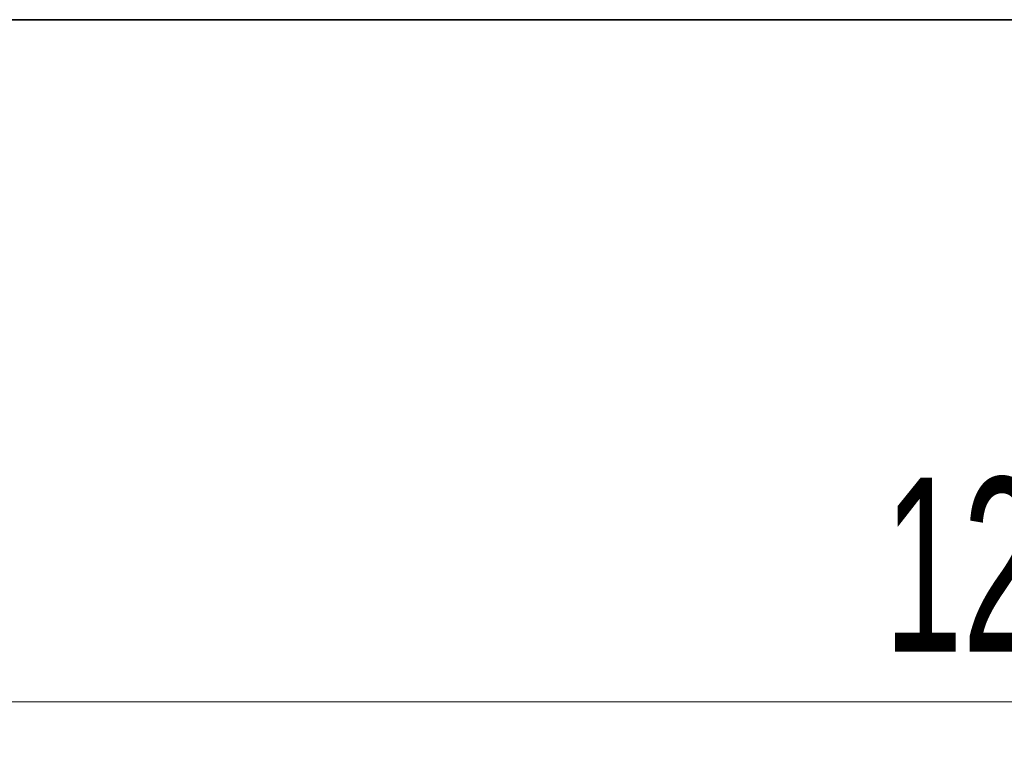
# Model space of a CAD drawing. Header units: millimetres. Extents: x 7 to 412, y 5 to 291.
# Tile 66 of 79: x 279 to 300, y 276 to 291. Entities that reach past the tile are written whole.
import ezdxf

# ---------------------------------------------------------------- set-up
doc = ezdxf.new("R2010")
doc.units = ezdxf.units.MM
doc.styles.add('SLDTEXTSTYLE2', font='TXT', dxfattribs={"width": 0.605})
doc.dimstyles.new('SLDDIMSTYLE1', dxfattribs={"dimtxt": 3.595646, "dimasz": 3, "dimexe": 0, "dimexo": 0.0625, "dimgap": 0.898912, "dimtad": 1, "dimlfac": 12, "dimrnd": 1e-09, "dimzin": 12, "dimdsep": 46, "dimtxsty": 'SLDTEXTSTYLE2', "dimsah": 1, "dimcen": 0.09, "dimadec": 0, "dimazin": 3, "dimtfac": 1, "dimtofl": 0, "dimtmove": 0, "dimatfit": 3, "dimfxl": 1, "dimfrac": 2, "dimtolj": 1, "dimtzin": 12, "dimarcsym": 0})

# ---------------------------------------------------------------- blocks, each defined once
blk = doc.blocks.new('_D_11')
at = {"color": 7, "linetype": 'Continuous', "lineweight": 0}
for p, q in [((250.716, 271.975), (250.716, 277.903)), ((354.883, 271.975), (354.883, 277.903)), ((354.883, 276.903), (250.716, 276.903))]:
    blk.add_line(p, q, dxfattribs=at)
at = {"color": 7, "linetype": 'Continuous', "lineweight": 18}
for points in [[(250.716, 276.903), (253.716, 276.153), (253.716, 277.653)], [(354.883, 276.903), (351.883, 277.653), (351.883, 276.153)]]:
    blk.add_solid(points, dxfattribs=at)
at = {"color": 7, "linetype": 'Continuous', "lineweight": 18, "insert": (297.312, 281.677), "char_height": 3.7042, "attachment_point": 1, "style": 'SLDTEXTSTYLE2'}
blk.add_mtext('1250', dxfattribs=at)

msp = doc.modelspace()

# ---------------------------------------------------------------- linework, layer by layer
at = {"color": 7, "linetype": 'Continuous', "lineweight": 35}
msp.add_line((6.51204, 291.4185), (411.51204, 291.4185), dxfattribs=at)

# ---------------------------------------------------------------- dimensions: what is measured, and where the dimension line sits
at = {"color": 7, "linetype": 'Continuous', "lineweight": 18}
dim = msp.add_linear_dim(base=(250.71623, 276.90253), p1=(354.88289, 270.97532), p2=(250.71623, 270.97532), dimstyle='SLDDIMSTYLE1', dxfattribs=at)
dim.commit()
dim.dimension.update_dxf_attribs({"geometry": '_D_11', "text_midpoint": (302.79956, 276.90253), "dimtype": 160})

doc.saveas('drawing.dxf')
